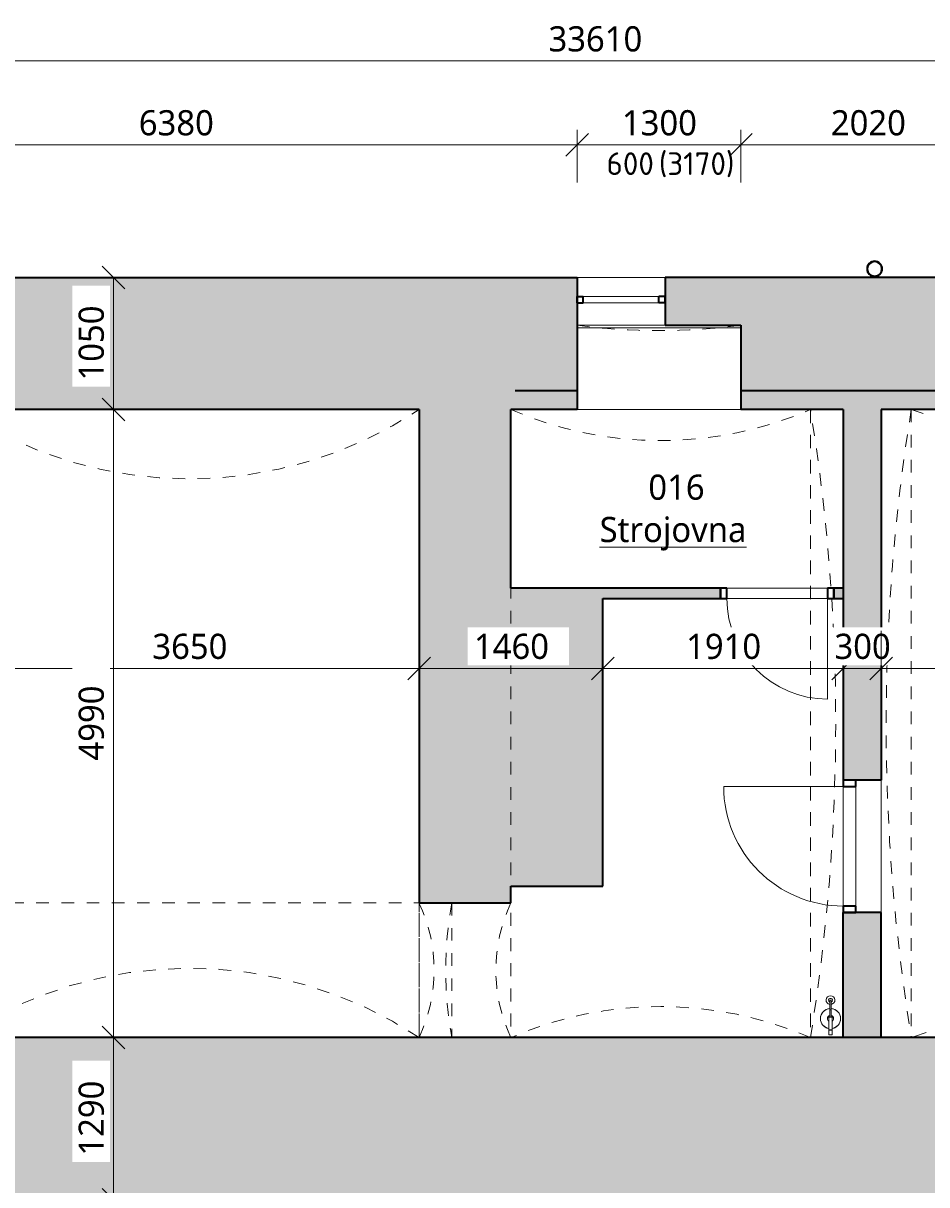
# Model space of a CAD drawing. Header units: metres. Extents: x -2.5 to 41.5, y -3.2 to 29.6.
# Tile 12 of 16: x 18.4 to 25.6, y 7.5 to 16.8. Entities that reach past the tile are written whole.
import ezdxf

# ---------------------------------------------------------------- set-up
doc = ezdxf.new("R2010")
doc.units = ezdxf.units.M
doc.linetypes.add('AV - Carkovana 2mm', pattern=[0.0027, 0.002, -0.0007])
doc.linetypes.add('AV - Cerch_ 1 tecka 2mm', pattern=[0.004, 0.002, -0.001, 0, -0.001])
doc.layers.add('AV-KOTY', color=5, linetype='Continuous', lineweight=13, true_color=0x0000ff)
doc.layers.add('AV-MISTNOSTI', color=5, linetype='Continuous', lineweight=5, true_color=0x0000ff)
for name, color, linetype, lineweight in [('AV-KOTY-100', 7, 'Continuous', 5), ('AV-SRAFY', 7, 'Continuous', 35), ('AV-STAVBA', 7, 'Continuous', 18)]:
    doc.layers.add(name, color=color, linetype=linetype, lineweight=lineweight)
doc.styles.add('ISOCPEUR', font='isocpeur.ttf', dxfattribs={"height": 0.18})
doc.styles.add('Trebuchet MS', font='trebuc.ttf', dxfattribs={"height": 0.2})
doc.styles.add('Trebuchet MS_B', font='trebuc.ttf', dxfattribs={"height": 0.2})
doc.dimstyles.new('2_mm_-_O_-_Blue_-_mm', dxfattribs={"dimscale": 0.3048, "dimtxt": 0.20619, "dimasz": 0.590551, "dimexe": 0.393701, "dimexo": 0.0625, "dimgap": 0.065617, "dimtad": 1, "dimdec": 0, "dimlfac": 1000, "dimzin": 0, "dimdsep": 46, "dimtxsty": 'Trebuchet MS', "dimblk1": 'OBLIQUE', "dimblk2": 'OBLIQUE', "dimsah": 1, "dimcen": 0.09, "dimazin": 0, "dimtfac": 1, "dimtdec": 4, "dimtix": 1, "dimtmove": 0, "dimatfit": 3, "dimfxl": 0.984252, "dimfxlon": 1, "dimtvp": 1, "dimtfill": 1, "dimtolj": 1, "dimtzin": 0, "dimarcsym": 2})
doc.dimstyles.new('2_mm_-_O_-_Blue_-_mm_-_zaokrouhlena_1', dxfattribs={"dimscale": 0.3048, "dimtxt": 0.20619, "dimasz": 0.590551, "dimexe": 0.393701, "dimexo": 0.0625, "dimgap": 0.065617, "dimtad": 1, "dimdec": 0, "dimlfac": 1000, "dimrnd": 10, "dimzin": 0, "dimdsep": 46, "dimtxsty": 'Trebuchet MS', "dimblk1": 'OBLIQUE', "dimblk2": 'OBLIQUE', "dimsah": 1, "dimcen": 0.09, "dimazin": 0, "dimtfac": 1, "dimtdec": 4, "dimtix": 1, "dimtmove": 0, "dimatfit": 3, "dimfxl": 0.984252, "dimfxlon": 1, "dimtvp": 1, "dimtfill": 1, "dimtolj": 1, "dimtzin": 0, "dimarcsym": 2})

# ---------------------------------------------------------------- blocks, each defined once
blk = doc.blocks.new('GM_Otvor s klenutým nadpražím - 4990x2000_3900-882755-1PP')
at = {"layer": 'AV-STAVBA', "linetype": 'AV - Cerch_ 1 tecka 2mm', "lineweight": 13}
for p, q in [((-2.495, 0.4), (2.495, 0.4)), ((2.4115, -0.4), (-2.4115, -0.4))]:
    blk.add_line(p, q, dxfattribs=at)
for centre, start, end in [((0, 15.8626), 260.8339, 279.1661), ((0, -15.8626), 80.8339, 99.1661)]:
    blk.add_arc(centre, 15.6626, start, end, dxfattribs=at)
blk = doc.blocks.new('DO_1-L_Ocel_ - 950x1970_100-924910-1PP')
at = {"layer": 'AV-STAVBA'}
for p, q in [((0.475, 1.1), (0.475, 0.15)), ((-0.475, 0.15), (0.475, 0.15)), ((-0.475, 0.05), (0.475, 0.05))]:
    blk.add_line(p, q, dxfattribs=at)
at = {"layer": 'AV-STAVBA', "linetype": 'AV - Cerch_ 1 tecka 2mm'}
for p, q in [((-0.525, 0.15), (0.525, 0.15)), ((-0.475, 0.15), (0.475, 0.15)), ((-0.475, 0.05), (0.475, 0.05)), ((-0.525, -0.15), (0.525, -0.15))]:
    blk.add_line(p, q, dxfattribs=at)
at = {"layer": 'AV-STAVBA', "lineweight": 35}
for p, q in [((-0.475, 0.15), (-0.525, 0.15)), ((-0.525, 0.15), (-0.525, 0.05)), ((-0.475, 0.05), (-0.475, 0.15)), ((0.525, 0.15), (0.475, 0.15)), ((0.475, 0.15), (0.475, 0.05)), ((0.525, 0.05), (0.525, 0.15)), ((-0.525, 0.05), (-0.475, 0.05)), ((0.475, 0.05), (0.525, 0.05))]:
    blk.add_line(p, q, dxfattribs=at)
at = {"layer": 'AV-STAVBA'}
blk.add_arc((0.475, 0.15), 0.95, 90, 180, dxfattribs=at)
blk = doc.blocks.new('DO_1-P_Ocel_ - 800x1970_80-925265-1PP')
at = {"layer": 'AV-STAVBA'}
for p, q in [((-0.4, 0.84), (-0.4, 0.04)), ((-0.4, 0.04), (0.4, 0.04)), ((-0.4, -0.04), (0.4, -0.04))]:
    blk.add_line(p, q, dxfattribs=at)
at = {"layer": 'AV-STAVBA', "linetype": 'AV - Cerch_ 1 tecka 2mm'}
for p, q in [((-0.45, 0.04), (0.45, 0.04)), ((-0.4, 0.04), (0.4, 0.04)), ((-0.45, -0.04), (0.45, -0.04)), ((-0.4, -0.04), (0.4, -0.04))]:
    blk.add_line(p, q, dxfattribs=at)
at = {"layer": 'AV-STAVBA', "lineweight": 35}
for p, q in [((-0.4, 0.04), (-0.45, 0.04)), ((-0.45, 0.04), (-0.45, -0.04)), ((-0.4, -0.04), (-0.4, 0.04)), ((0.45, 0.04), (0.4, 0.04)), ((0.4, 0.04), (0.4, -0.04)), ((0.45, -0.04), (0.45, 0.04)), ((-0.45, -0.04), (-0.4, -0.04)), ((0.4, -0.04), (0.45, -0.04))]:
    blk.add_line(p, q, dxfattribs=at)
at = {"layer": 'AV-STAVBA'}
blk.add_arc((-0.4, 0.04), 0.8, 0, 90, dxfattribs=at)
blk = doc.blocks.new('GM_Otvor s klenutým nadpražím - 1070x2100_1200-1020406-1PP')
at = {"layer": 'AV-STAVBA', "linetype": 'AV - Cerch_ 1 tecka 2mm', "lineweight": 13}
for p, q in [((-0.535, 0.365), (0.535, 0.365)), ((0.4515, -0.365), (-0.4515, -0.365))]:
    blk.add_line(p, q, dxfattribs=at)
for centre, start, end in [((0, 1.4976), 244.7157, 295.2843), ((0, -1.4976), 64.7157, 115.2843)]:
    blk.add_arc(centre, 1.2526, start, end, dxfattribs=at)
blk = doc.blocks.new('WI_1-1_sklepní_s příčlemi_s klenutým nadpražím_2x šikmý parapet_ nadpraží_půlené - 1300x600-1694637-1PP')
at = {"layer": 'AV-STAVBA', "linetype": 'AV - Carkovana 2mm'}
blk.add_arc((0, 5.1026), 5, 262.53041, 277.46959, dxfattribs=at)
blk = doc.blocks.new('GM_Void_valená klenba - GM_Void_valená klenba-1524399-1PP')
at = {"layer": 'AV-STAVBA', "linetype": 'AV - Cerch_ 1 tecka 2mm', "lineweight": 13}
for p, q in [((-1.14, 2.495), (-1.14, -2.495)), ((-1.14, 2.495), (1.14, 2.495)), ((1.14, 2.495), (1.14, -2.495)), ((-1.14, -2.495), (1.14, -2.495))]:
    blk.add_line(p, q, dxfattribs=at)
for centre, start, end in [((0, 5.6451), 250.10494, 289.89506), ((0, -5.6451), 70.10494, 109.89506)]:
    blk.add_arc(centre, 3.35, start, end, dxfattribs=at)
blk = doc.blocks.new('GM_Void_valená klenba - GM_Void_valená klenba-1524400-1PP')
at = {"layer": 'AV-STAVBA', "linetype": 'AV - Cerch_ 1 tecka 2mm', "lineweight": 13}
for p, q in [((-1.19, 2.495), (-1.19, -2.495)), ((-1.19, 2.495), (1.19, 2.495)), ((1.19, 2.495), (1.19, -2.495)), ((-1.19, -2.495), (1.19, -2.495))]:
    blk.add_line(p, q, dxfattribs=at)
for centre, start, end in [((0, 5.2489), 246.63004, 293.36996), ((0, -5.2489), 66.63004, 113.36996)]:
    blk.add_arc(centre, 3, start, end, dxfattribs=at)
blk = doc.blocks.new('GM_Void_valená klenba - GM_Void_valená klenba-1524405-1PP')
at = {"layer": 'AV-STAVBA', "linetype": 'AV - Cerch_ 1 tecka 2mm', "lineweight": 13}
for p, q in [((-1.825, 2.495), (-1.825, -2.495)), ((-1.825, 2.495), (1.825, 2.495)), ((1.825, 2.495), (1.825, -2.495)), ((-1.825, -2.495), (1.825, -2.495))]:
    blk.add_line(p, q, dxfattribs=at)
for centre, start, end in [((0, 5.2444), 236.42485, 303.57515), ((0, -5.2444), 56.42485, 123.57515)]:
    blk.add_arc(centre, 3.3, start, end, dxfattribs=at)
blk = doc.blocks.new('GM_Void_valená klenba - GM_Void_valená klenba-1524406-1PP')
at = {"layer": 'AV-STAVBA', "linetype": 'AV - Cerch_ 1 tecka 2mm', "lineweight": 13}
for p, q in [((-0.535, 2.08), (-0.535, -2.08)), ((-0.535, 2.08), (0.535, 2.08)), ((0.535, 2.08), (0.535, -2.08)), ((-0.535, -2.08), (0.535, -2.08))]:
    blk.add_line(p, q, dxfattribs=at)
for centre, start, end in [((0, 5.0319), 259.7273, 280.2727), ((0, -5.0319), 79.7273, 100.2727)]:
    blk.add_arc(centre, 3, start, end, dxfattribs=at)
blk = doc.blocks.new('GM_Dešťový svod_03 - GM_Dešťový svod_03-1503405-1PP')
at = {"layer": 'AV-STAVBA', "lineweight": 35}
for radius, start, end in [(0.06, 90, 270), (0.058, 90, 270), (0.06, 270, 90), (0.058, 270, 90)]:
    blk.add_arc((25.1837, 14.8171), radius, start, end, dxfattribs=at)
blk = doc.blocks.new('GM_Hasicí přístroj - Hasici pristroj-V2-1PP')
at = {"layer": 'AV-STAVBA', "lineweight": 13}
for p, q in [((-0.0421, 0.0036), (-0.1007, 0.0036)), ((-0.0421, 0.0111), (0.0579, 0.0111)), ((-0.0421, 0.0111), (-0.0421, -0.0139)), ((0.0579, 0.0111), (0.0605, 0.0111)), ((0.0579, 0.0111), (0.0579, -0.0139)), ((0.0605, 0.0111), (0.0979, 0.0111)), ((0.0605, 0.0111), (0.0605, -0.0139)), ((0.0979, 0.0111), (0.0979, -0.0139)), ((-0.1007, -0.0064), (-0.0421, -0.0064)), ((0.0579, -0.0139), (-0.0421, -0.0139)), ((0.0605, -0.0139), (0.0579, -0.0139)), ((0.0979, -0.0139), (0.0605, -0.0139))]:
    blk.add_line(p, q, dxfattribs=at)
at = {"layer": 'AV-STAVBA', "lineweight": 13, "flags": 128}
for points in [[(-0.1007, 0.0036), (-0.1035, 0.0036), (-0.1063, 0.0036), (-0.1092, 0.0036), (-0.112, 0.0036), (-0.1149, 0.0036), (-0.1177, 0.0036), (-0.1205, 0.0036), (-0.1233, 0.0036), (-0.126, 0.0036), (-0.1288, 0.0036), (-0.1315, 0.0036), (-0.1341, 0.0036), (-0.1367, 0.0036), (-0.1393, 0.0036), (-0.1418, 0.0036), (-0.1443, 0.0036), (-0.1467, 0.0036), (-0.149, 0.0036), (-0.1513, 0.0036), (-0.1535, 0.0036), (-0.1556, 0.0036), (-0.1577, 0.0036), (-0.1596, 0.0036), (-0.1615, 0.0036), (-0.1633, 0.0036), (-0.165, 0.0036), (-0.1667, 0.0036), (-0.1682, 0.0036), (-0.1696, 0.0036), (-0.1709, 0.0036), (-0.1714, 0.0036)], [(-0.1714, -0.0064), (-0.1701, -0.0064), (-0.1687, -0.0064), (-0.1673, -0.0064), (-0.1657, -0.0064), (-0.164, -0.0064), (-0.1622, -0.0064), (-0.1604, -0.0064), (-0.1584, -0.0064), (-0.1564, -0.0064), (-0.1543, -0.0064), (-0.1522, -0.0064), (-0.1499, -0.0064), (-0.1476, -0.0064), (-0.1452, -0.0064), (-0.1428, -0.0064), (-0.1403, -0.0064), (-0.1377, -0.0064), (-0.1351, -0.0064), (-0.1325, -0.0064), (-0.1298, -0.0064), (-0.1271, -0.0064), (-0.1244, -0.0064), (-0.1216, -0.0064), (-0.1188, -0.0064), (-0.116, -0.0064), (-0.1131, -0.0064), (-0.1103, -0.0064), (-0.1074, -0.0064), (-0.1046, -0.0064), (-0.1018, -0.0064), (-0.1007, -0.0064)]]:
    blk.add_lwpolyline(points, dxfattribs=at)
at = {"layer": 'AV-STAVBA', "lineweight": 13}
for centre, radius, start, end in [((-0.1772, -0.0014), 0.035, 7.23753, 180), ((-0.1764, -0.0014), 0.015, 18.64917, 180), ((-0.1764, -0.0014), 0.015, 165, 180), ((-0.1764, -0.0014), 0.015, 105, 134.93615), ((-0.1714, -0.0014), 0.005, 150, 180), ((-0.1714, -0.0014), 0.005, 90, 120), ((-0.1764, -0.0014), 0.015, 45.06385, 75), ((-0.1764, -0.0014), 0.015, 18.64917, 44.93615), ((-0.0307, -0.0014), 0.08, 90, 176.37662), ((-0.0307, -0.0014), 0.08, 159.95093, 176.42822), ((-0.0307, -0.0014), 0.08, 114.97132, 155.02868), ((-0.0307, -0.0014), 0.08, 90, 110.02868), ((-0.0307, -0.0014), 0.025, 90, 169.20034), ((-0.0307, -0.0014), 0.08, 69.97132, 90), ((-0.0307, -0.0014), 0.08, 9.18677, 90), ((-0.0307, -0.0014), 0.025, 30, 90), ((-0.0307, -0.0014), 0.08, 24.97132, 65.02868), ((-0.0307, -0.0014), 0.08, 9.05555, 20.04907), ((-0.1772, -0.0014), 0.035, 180, 351.96894), ((-0.1764, -0.0014), 0.015, 174.95011, 180), ((-0.1764, -0.0014), 0.015, 180, 185.04989), ((-0.1764, -0.0014), 0.015, 180, 224.93615), ((-0.1764, -0.0014), 0.015, 180, 341.97651), ((-0.1764, -0.0014), 0.015, 240, 270), ((-0.1714, -0.0014), 0.005, 180, 210), ((-0.1714, -0.0014), 0.005, 240, 285), ((-0.1764, -0.0014), 0.015, 330, 341.97651), ((-0.0307, -0.0014), 0.08, 183.5619, 200.02868), ((-0.0307, -0.0014), 0.08, 183.6137, 270), ((-0.0307, -0.0014), 0.08, 204.97132, 245.02868), ((-0.0307, -0.0014), 0.08, 249.97132, 270), ((-0.0307, -0.0014), 0.025, 190.79953, 270), ((-0.0307, -0.0014), 0.025, 270, 330), ((-0.0307, -0.0014), 0.08, 270, 350.81323), ((-0.0307, -0.0014), 0.08, 270, 290.51447), ((-0.0307, -0.0014), 0.08, 294.97132, 335.02868), ((-0.0307, -0.0014), 0.08, 339.97132, 350.94445)]:
    blk.add_arc(centre, radius, start, end, dxfattribs=at)
for points, knots in [([(-0.1764, -0.0014), (-0.1764, -0.0009), (-0.1762, 0.0003), (-0.1753, 0.0019), (-0.1742, 0.0028), (-0.1731, 0.0033), (-0.1725, 0.0034), (-0.1723, 0.0035)], [0, 0, 0, 0, 0.1111111, 0.2222222, 0.3333333, 0.3888889, 0.4444444, 0.4444444, 0.4444444, 0.4444444]), ([(-0.1689, -0.0058), (-0.1692, -0.0059), (-0.1697, -0.0062), (-0.1705, -0.0064), (-0.1714, -0.0065), (-0.1723, -0.0064), (-0.1731, -0.0062), (-0.1742, -0.0057), (-0.1753, -0.0047), (-0.1762, -0.0032), (-0.1764, -0.002), (-0.1764, -0.0014)], [0.3333333, 0.3333333, 0.3333333, 0.3333333, 0.3888889, 0.4444444, 0.5, 0.5555556, 0.6111111, 0.6666667, 0.7777778, 0.8888889, 1, 1, 1, 1])]:
    blk.add_open_spline(points, degree=3, knots=knots, dxfattribs=at)
for points in [[(-0.1004, -0.0014), (-0.1004, -0.0009), (-0.1004, 0.0003), (-0.1005, 0.0018), (-0.1005, 0.003), (-0.1006, 0.0034), (-0.1006, 0.0035)], [(-0.1006, -0.0064), (-0.1006, -0.0063), (-0.1005, -0.0059), (-0.1005, -0.0047), (-0.1004, -0.0032), (-0.1004, -0.002), (-0.1004, -0.0014)]]:
    blk.add_open_spline(points, degree=3, dxfattribs=at)
blk = doc.blocks.new('DIMBLOCK27-1PP')
at = {"layer": 'AV-KOTY-100', "color": 5, "true_color": 0x0000ff}
for p, q in [((17.9148, 11.6412), (17.9148, 11.9412)), ((21.5648, 11.6412), (21.5648, 11.9412)), ((17.9148, 11.6412), (18.0048, 11.7312)), ((21.5648, 11.6412), (21.6548, 11.7312)), ((17.9148, 11.6412), (17.8248, 11.5512)), ((17.9148, 11.6412), (21.5648, 11.6412)), ((17.9148, 11.6412), (17.9148, 11.5212)), ((21.5648, 11.6412), (21.4748, 11.5512)), ((21.5648, 11.6412), (21.5648, 11.5212))]:
    blk.add_line(p, q, dxfattribs=at)
at = {"layer": 'AV-KOTY-100', "color": 0, "insert": (19.4463, 11.9171), "char_height": 0.2, "width": 0.704541, "attachment_point": 1, "line_spacing_factor": 1.048425, "style": 'Trebuchet MS', "bg_fill": 3, "box_fill_scale": 1.25, "bg_fill_color": 256, "bg_fill_true_color": 13158600, "bg_fill_transparency": 0}
blk.add_mtext('3650', dxfattribs=at)
blk = doc.blocks.new('_Oblique')
at = {"color": 0, "linetype": 'ByBlock', "lineweight": -2}
blk.add_line((-0.5, -0.5), (0.5, 0.5), dxfattribs=at)
blk = doc.blocks.new('DIMBLOCK28-1PP')
at = {"layer": 'AV-KOTY-100', "color": 5, "true_color": 0x0000ff}
for p, q in [((21.5648, 11.6412), (21.5648, 11.9412)), ((23.0248, 11.6412), (23.0248, 11.9412)), ((21.5648, 11.6412), (21.6548, 11.7312)), ((23.0248, 11.6412), (23.1148, 11.7312)), ((21.5648, 11.6412), (21.4748, 11.5512)), ((21.5648, 11.6412), (23.0248, 11.6412)), ((21.5648, 11.6412), (21.5648, 11.5212)), ((23.0248, 11.6412), (22.9348, 11.5512)), ((23.0248, 11.6412), (23.0248, 11.5212))]:
    blk.add_line(p, q, dxfattribs=at)
at = {"layer": 'AV-KOTY-100', "color": 0, "insert": (22.0013, 11.9171), "char_height": 0.2, "width": 0.704541, "attachment_point": 1, "line_spacing_factor": 1.048425, "style": 'Trebuchet MS', "bg_fill": 3, "box_fill_scale": 1.25, "bg_fill_color": 256, "bg_fill_true_color": 13158600, "bg_fill_transparency": 0}
blk.add_mtext('1460', dxfattribs=at)
blk = doc.blocks.new('DIMBLOCK29-1PP')
at = {"layer": 'AV-KOTY-100', "color": 5, "true_color": 0x0000ff}
for p, q in [((23.0248, 11.6412), (23.0248, 11.9412)), ((24.9348, 11.6412), (24.9348, 11.9412)), ((23.0248, 11.6412), (23.1148, 11.7312)), ((24.9348, 11.6412), (25.0248, 11.7312)), ((23.0248, 11.6412), (22.9348, 11.5512)), ((23.0248, 11.6412), (24.9348, 11.6412)), ((23.0248, 11.6412), (23.0248, 11.5212)), ((24.9348, 11.6412), (24.8448, 11.5512)), ((24.9348, 11.6412), (24.9348, 11.5212))]:
    blk.add_line(p, q, dxfattribs=at)
at = {"layer": 'AV-KOTY-100', "color": 0, "insert": (23.6863, 11.9171), "char_height": 0.2, "width": 0.704541, "attachment_point": 1, "line_spacing_factor": 1.048425, "style": 'Trebuchet MS', "bg_fill": 3, "box_fill_scale": 1.25, "bg_fill_color": 256, "bg_fill_true_color": 13158600, "bg_fill_transparency": 0}
blk.add_mtext('1910', dxfattribs=at)
blk = doc.blocks.new('DIMBLOCK30-1PP')
at = {"layer": 'AV-KOTY-100', "color": 5, "true_color": 0x0000ff}
for p, q in [((24.9348, 11.6412), (24.9348, 11.9412)), ((25.2348, 11.6412), (25.2348, 11.9412)), ((24.9348, 11.6412), (25.0248, 11.7312)), ((25.2348, 11.6412), (25.3248, 11.7312)), ((24.9348, 11.6412), (24.8448, 11.5512)), ((24.9348, 11.6412), (25.2348, 11.6412)), ((24.9348, 11.6412), (24.9348, 11.5212)), ((25.2348, 11.6412), (25.1448, 11.5512)), ((25.2348, 11.6412), (25.2348, 11.5212))]:
    blk.add_line(p, q, dxfattribs=at)
at = {"layer": 'AV-KOTY-100', "color": 0, "insert": (24.8646, 11.9171), "char_height": 0.2, "width": 0.528406, "attachment_point": 1, "line_spacing_factor": 1.048425, "style": 'Trebuchet MS', "bg_fill": 3, "box_fill_scale": 1.25, "bg_fill_color": 256, "bg_fill_true_color": 13158600, "bg_fill_transparency": 0}
blk.add_mtext('300', dxfattribs=at)
blk = doc.blocks.new('DIMBLOCK31-1PP')
at = {"layer": 'AV-KOTY-100', "color": 5, "true_color": 0x0000ff}
for p, q in [((25.2348, 11.6412), (25.2348, 11.9412)), ((36.3648, 11.6412), (36.3648, 11.9412)), ((25.2348, 11.6412), (25.3248, 11.7312)), ((36.3648, 11.6412), (36.4548, 11.7312)), ((25.2348, 11.6412), (25.1448, 11.5512)), ((25.2348, 11.6412), (36.3648, 11.6412)), ((25.2348, 11.6412), (25.2348, 11.5212)), ((36.3648, 11.6412), (36.2748, 11.5512)), ((36.3648, 11.6412), (36.3648, 11.5212))]:
    blk.add_line(p, q, dxfattribs=at)
at = {"layer": 'AV-KOTY-100', "color": 0, "insert": (30.4329, 11.9171), "char_height": 0.2, "width": 0.880677, "attachment_point": 1, "line_spacing_factor": 1.048425, "style": 'Trebuchet MS', "bg_fill": 3, "box_fill_scale": 1.25, "bg_fill_color": 256, "bg_fill_true_color": 13158600, "bg_fill_transparency": 0}
blk.add_mtext('11130', dxfattribs=at)
blk = doc.blocks.new('DIMBLOCK59-1PP')
at = {"layer": 'AV-KOTY-100', "color": 5, "true_color": 0x0000ff}
for p, q in [((16.4448, 15.8021), (16.4448, 15.9221)), ((16.4448, 15.8021), (16.5348, 15.8921)), ((22.8198, 15.8021), (22.8198, 15.9221)), ((22.8198, 15.8021), (22.9098, 15.8921)), ((16.4448, 15.8021), (16.3548, 15.7121)), ((16.4448, 15.8021), (22.8198, 15.8021)), ((16.4448, 15.8021), (16.4448, 15.5021)), ((22.8198, 15.8021), (22.7298, 15.7121)), ((22.8198, 15.8021), (22.8198, 15.5021))]:
    blk.add_line(p, q, dxfattribs=at)
at = {"layer": 'AV-KOTY-100', "color": 0, "insert": (19.3388, 16.078), "char_height": 0.2, "width": 0.704541, "attachment_point": 1, "line_spacing_factor": 1.048425, "style": 'Trebuchet MS', "bg_fill": 3, "box_fill_scale": 1.25, "bg_fill_color": 256, "bg_fill_true_color": 13158600, "bg_fill_transparency": 0}
blk.add_mtext('6380', dxfattribs=at)
blk = doc.blocks.new('DIMBLOCK60-1PP')
at = {"layer": 'AV-KOTY-100', "color": 5, "true_color": 0x0000ff}
for p, q in [((22.8198, 15.8021), (22.8198, 15.9221)), ((22.8198, 15.8021), (22.9098, 15.8921)), ((24.1198, 15.8021), (24.1198, 15.9221)), ((24.1198, 15.8021), (24.2098, 15.8921)), ((22.8198, 15.8021), (22.7298, 15.7121)), ((22.8198, 15.8021), (24.1198, 15.8021)), ((22.8198, 15.8021), (22.8198, 15.5021)), ((24.1198, 15.8021), (24.0298, 15.7121)), ((24.1198, 15.8021), (24.1198, 15.5021))]:
    blk.add_line(p, q, dxfattribs=at)
at = {"layer": 'AV-KOTY-100', "color": 0, "insert": (23.1763, 16.078), "char_height": 0.2, "width": 0.704541, "attachment_point": 1, "line_spacing_factor": 1.048425, "style": 'Trebuchet MS', "bg_fill": 3, "box_fill_scale": 1.25, "bg_fill_color": 256, "bg_fill_true_color": 13158600, "bg_fill_transparency": 0}
blk.add_mtext('1300', dxfattribs=at)
blk = doc.blocks.new('DIMBLOCK61-1PP')
at = {"layer": 'AV-KOTY-100', "color": 5, "true_color": 0x0000ff}
for p, q in [((24.1198, 15.8021), (24.1198, 15.9221)), ((24.1198, 15.8021), (24.2098, 15.8921)), ((26.1398, 15.8021), (26.1398, 15.9221)), ((26.1398, 15.8021), (26.2298, 15.8921)), ((24.1198, 15.8021), (24.0298, 15.7121)), ((24.1198, 15.8021), (26.1398, 15.8021)), ((24.1198, 15.8021), (24.1198, 15.5021)), ((26.1398, 15.8021), (26.0498, 15.7121)), ((26.1398, 15.8021), (26.1398, 15.5021))]:
    blk.add_line(p, q, dxfattribs=at)
at = {"layer": 'AV-KOTY-100', "color": 0, "insert": (24.8363, 16.078), "char_height": 0.2, "width": 0.704541, "attachment_point": 1, "line_spacing_factor": 1.048425, "style": 'Trebuchet MS', "bg_fill": 3, "box_fill_scale": 1.25, "bg_fill_color": 256, "bg_fill_true_color": 13158600, "bg_fill_transparency": 0}
blk.add_mtext('2020', dxfattribs=at)
blk = doc.blocks.new('DIMBLOCK70-1PP')
at = {"layer": 'AV-KOTY-100', "color": 5, "true_color": 0x0000ff}
for p, q in [((6.1548, 16.469), (6.1548, 16.769)), ((6.1548, 16.469), (6.2448, 16.559)), ((39.7648, 16.469), (39.7648, 16.589)), ((39.7648, 16.469), (39.8548, 16.559)), ((6.1548, 16.469), (6.0648, 16.379)), ((6.1548, 16.469), (39.7648, 16.469)), ((6.1548, 16.469), (6.1548, 16.349)), ((39.7648, 16.469), (39.6748, 16.379)), ((39.7648, 16.469), (39.7648, 16.169))]:
    blk.add_line(p, q, dxfattribs=at)
at = {"layer": 'AV-KOTY-100', "color": 0, "insert": (22.5929, 16.7449), "char_height": 0.2, "width": 0.880677, "attachment_point": 1, "line_spacing_factor": 1.048425, "style": 'Trebuchet MS', "bg_fill": 3, "box_fill_scale": 1.25, "bg_fill_color": 256, "bg_fill_true_color": 13158600, "bg_fill_transparency": 0}
blk.add_mtext('33610', dxfattribs=at)
blk = doc.blocks.new('DIMBLOCK96-1PP')
at = {"layer": 'AV-KOTY-100', "color": 5, "true_color": 0x0000ff}
for p, q in [((19.1368, 8.7082), (19.0468, 8.7982)), ((19.1368, 8.7082), (18.8368, 8.7082)), ((19.1368, 7.4182), (19.1368, 8.7082)), ((19.1368, 8.7082), (19.2268, 8.6182)), ((19.1368, 8.7082), (19.2568, 8.7082)), ((19.1368, 7.4182), (19.0468, 7.5082)), ((19.1368, 7.4182), (18.8368, 7.4182)), ((19.1368, 7.4182), (19.2268, 7.3282)), ((19.1368, 7.4182), (19.2568, 7.4182))]:
    blk.add_line(p, q, dxfattribs=at)
at = {"layer": 'AV-KOTY-100', "color": 0, "insert": (18.8609, 7.7696), "char_height": 0.2, "width": 0.704541, "attachment_point": 1, "rotation": 90, "line_spacing_factor": 1.048425, "style": 'Trebuchet MS', "bg_fill": 3, "box_fill_scale": 1.25, "bg_fill_color": 256, "bg_fill_true_color": 13158600, "bg_fill_transparency": 0}
blk.add_mtext('1290', dxfattribs=at)
blk = doc.blocks.new('DIMBLOCK97-1PP')
at = {"layer": 'AV-KOTY-100', "color": 5, "true_color": 0x0000ff}
for p, q in [((19.1368, 13.6982), (19.0468, 13.7882)), ((19.1368, 13.6982), (18.8368, 13.6982)), ((19.1368, 8.7082), (19.1368, 13.6982)), ((19.1368, 13.6982), (19.2268, 13.6082)), ((19.1368, 13.6982), (19.2568, 13.6982)), ((19.1368, 8.7082), (19.0468, 8.7982)), ((19.1368, 8.7082), (18.8368, 8.7082)), ((19.1368, 8.7082), (19.2268, 8.6182)), ((19.1368, 8.7082), (19.2568, 8.7082))]:
    blk.add_line(p, q, dxfattribs=at)
at = {"layer": 'AV-KOTY-100', "color": 0, "insert": (18.8609, 10.9096), "char_height": 0.2, "width": 0.704541, "attachment_point": 1, "rotation": 90, "line_spacing_factor": 1.048425, "style": 'Trebuchet MS', "bg_fill": 3, "box_fill_scale": 1.25, "bg_fill_color": 256, "bg_fill_true_color": 13158600, "bg_fill_transparency": 0}
blk.add_mtext('4990', dxfattribs=at)
blk = doc.blocks.new('DIMBLOCK98-1PP')
at = {"layer": 'AV-KOTY-100', "color": 5, "true_color": 0x0000ff}
for p, q in [((19.1368, 14.7482), (19.0468, 14.8382)), ((19.1368, 14.7482), (18.8368, 14.7482)), ((19.1368, 13.6982), (19.1368, 14.7482)), ((19.1368, 14.7482), (19.2268, 14.6582)), ((19.1368, 14.7482), (19.2568, 14.7482)), ((19.1368, 13.6982), (19.0468, 13.7882)), ((19.1368, 13.6982), (18.8368, 13.6982)), ((19.1368, 13.6982), (19.2268, 13.6082)), ((19.1368, 13.6982), (19.2568, 13.6982))]:
    blk.add_line(p, q, dxfattribs=at)
at = {"layer": 'AV-KOTY-100', "color": 0, "insert": (18.8609, 13.9296), "char_height": 0.2, "width": 0.704541, "attachment_point": 1, "rotation": 90, "line_spacing_factor": 1.048425, "style": 'Trebuchet MS', "bg_fill": 3, "box_fill_scale": 1.25, "bg_fill_color": 256, "bg_fill_true_color": 13158600, "bg_fill_transparency": 0}
blk.add_mtext('1050', dxfattribs=at)

msp = doc.modelspace()

# ---------------------------------------------------------------- hatches: boundary and pattern name
at = {"layer": 'AV-SRAFY', "lineweight": 5}
h = msp.add_hatch(color=256, dxfattribs=at)
h.paths.add_polyline_path([(22.2948, 13.6982), (22.8198, 13.6982), (22.8198, 13.8482), (22.3279, 13.8482), (22.3279, 14.7482), (17.1148, 14.7482), (17.1148, 13.6982), (22.186, 13.6982)])
h.paths.add_polyline_path([(33.5098, 13.6982), (34.3848, 13.6982), (34.3848, 13.8482), (33.5098, 13.8482)])
h.paths.add_polyline_path([(36.8448, 13.6982), (36.8448, 13.8482), (35.7848, 13.8482), (35.7848, 13.6982), (36.6248, 13.6982)])
h.paths.add_polyline_path([(32.1098, 13.6982), (32.1098, 13.8482), (30.4848, 13.8482), (30.4848, 13.6982), (31.2427, 13.6982)])
h.paths.add_polyline_path([(27.4398, 13.6982), (29.0848, 13.6982), (29.0848, 13.8482), (27.4398, 13.8482)])
h.paths.add_polyline_path([(24.1198, 13.6982), (26.1398, 13.6982), (26.1398, 13.8482), (24.1198, 13.8482)])
h = msp.add_hatch(color=256, dxfattribs=at)
h.paths.add_polyline_path([(38.9148, 13.8482), (38.9148, 14.7482), (35.7348, 14.7482), (35.7348, 14.3682), (35.7848, 14.3682), (35.7848, 13.8482), (37.6249, 13.8482)])
h.paths.add_polyline_path([(34.3848, 13.8482), (34.3848, 14.3682), (34.4348, 14.3682), (34.4338, 14.7482), (33.4598, 14.7482), (33.4598, 14.3682), (33.5098, 14.3682), (33.5098, 13.8482)])
h.paths.add_polyline_path([(32.1098, 13.8482), (32.1098, 14.3682), (32.1598, 14.3682), (32.1598, 14.7482), (30.4348, 14.7482), (30.4348, 14.3682), (30.4848, 14.3682), (30.4848, 13.8482), (31.2427, 13.8482)])
h.paths.add_polyline_path([(29.0848, 13.8482), (29.0848, 14.3682), (29.1348, 14.3682), (29.1348, 14.7482), (27.4398, 14.7482), (27.4398, 13.8482), (28.0516, 13.8482)])
h.paths.add_polyline_path([(26.1398, 13.8482), (26.1398, 14.7482), (23.5198, 14.7482), (23.5198, 14.3682), (24.1198, 14.3682), (24.1198, 13.8482), (24.8606, 13.8482)])
h.paths.add_polyline_path([(22.8198, 13.8482), (22.8198, 14.7482), (22.3279, 14.7482), (22.3279, 13.8482)])
at = {"layer": 'AV-SRAFY', "lineweight": 18}
for points in [[(21.6695, 9.7782), (22.2948, 9.7782), (22.2948, 13.6982), (21.5648, 13.6982), (21.5648, 9.7782)], [(22.2948, 9.9112), (23.0248, 9.9112), (23.0248, 12.2782), (22.2948, 12.2782), (22.2948, 10.4742)]]:
    msp.add_hatch(color=256, dxfattribs=at).paths.add_polyline_path(points)
at = {"layer": 'AV-SRAFY', "lineweight": 5}
h = msp.add_hatch(color=256, dxfattribs=at)
h.paths.add_polyline_path([(25.2348, 8.7082), (25.2348, 9.7032), (24.9348, 9.7032), (24.9348, 8.7082)])
h.paths.add_polyline_path([(25.2348, 10.7532), (25.2348, 13.6982), (24.9348, 13.6982), (24.9348, 10.7532)])
at = {"layer": 'AV-SRAFY', "lineweight": 18}
h = msp.add_hatch(color=256, dxfattribs=at)
h.paths.add_polyline_path([(24.8606, 12.1982), (24.9348, 12.1982), (24.9348, 12.2782), (24.8598, 12.2782), (24.8598, 12.1982)])
h.paths.add_polyline_path([(23.9598, 12.1982), (23.9598, 12.2782), (23.0248, 12.2782), (23.0248, 12.1982)])
h = msp.add_hatch(color=256, dxfattribs=at)
h.paths.add_polyline_path([(36.8448, 7.4182), (36.8448, 8.7082), (34.3848, 8.7082), (34.3848, 7.4182), (34.4338, 7.4182)])
h.paths.add_polyline_path([(25.4748, 7.4182), (27.7548, 7.4182), (27.7548, 8.7082), (25.4748, 8.7082), (25.4748, 8.0842)])
h.paths.add_polyline_path([(17.9148, 7.4182), (24.6748, 7.4182), (24.6748, 8.7082), (17.9148, 8.7082), (17.9148, 8.0842)])
h.paths.add_polyline_path([(28.5548, 7.4182), (28.9948, 7.4182), (28.9948, 8.7082), (28.5548, 8.7082)])
h.paths.add_polyline_path([(30.7848, 7.4182), (30.7848, 8.7082), (30.6748, 8.7082), (30.6748, 7.4182)])
h.paths.add_polyline_path([(31.5848, 7.4182), (31.9548, 7.4182), (31.9548, 8.7082), (31.5848, 8.7082), (31.5848, 8.0842)])
h.paths.add_polyline_path([(33.4148, 7.4182), (33.5848, 7.4182), (33.5848, 8.7082), (33.4148, 8.7082), (33.4148, 7.4867)])
at = {"layer": 'AV-SRAFY', "lineweight": 5}
msp.add_hatch(color=256, dxfattribs=at).paths.add_polyline_path([(24.8606, 7.4182), (25.4748, 7.4182), (25.4748, 8.7082), (24.6748, 8.7082), (24.6748, 7.4182)])

# ---------------------------------------------------------------- linework, layer by layer
at = {"layer": 'AV-STAVBA', "lineweight": 35}
for p, q in [((16.4448, 14.7482), (22.8198, 14.7482)), ((22.8198, 14.7482), (22.8198, 13.6982)), ((26.1398, 14.7482), (23.5198, 14.7482)), ((23.5198, 14.7482), (23.5198, 14.3682)), ((22.8198, 14.5982), (22.8698, 14.5982)), ((22.8198, 14.5482), (22.8198, 14.5982)), ((22.8698, 14.5482), (22.8698, 14.5982)), ((23.5198, 14.5982), (23.4698, 14.5982)), ((23.4698, 14.5482), (23.4698, 14.5982)), ((23.5198, 14.5482), (23.5198, 14.5982)), ((22.8198, 14.5482), (22.8698, 14.5482)), ((23.5198, 14.5482), (23.4698, 14.5482)), ((23.5198, 14.3682), (24.1198, 14.3682)), ((24.1198, 14.3682), (24.1198, 13.6982)), ((22.8198, 13.8482), (22.3279, 13.8482)), ((26.1398, 13.8482), (24.1198, 13.8482)), ((21.5648, 13.6982), (17.9148, 13.6982)), ((21.5648, 13.6982), (21.5648, 9.7782)), ((22.8198, 13.6982), (22.2948, 13.6982)), ((22.2948, 12.2782), (22.2948, 13.6982)), ((24.9348, 13.6982), (24.1198, 13.6982)), ((24.9348, 13.6982), (24.9348, 10.7532)), ((26.1398, 13.6982), (25.2348, 13.6982)), ((25.2348, 13.6982), (25.2348, 10.7532)), ((23.9598, 12.2782), (22.2948, 12.2782)), ((23.9598, 12.1982), (23.9598, 12.2782)), ((24.9348, 12.2782), (24.8598, 12.2782)), ((24.8598, 12.2782), (24.8598, 12.1982)), ((23.0248, 12.1982), (23.9598, 12.1982)), ((23.0248, 9.9112), (23.0248, 12.1982)), ((24.8598, 12.1982), (24.9348, 12.1982)), ((25.2348, 10.7532), (24.9348, 10.7532)), ((22.2948, 9.7782), (22.2948, 9.9112)), ((22.2948, 9.9112), (23.0248, 9.9112)), ((21.5648, 9.7782), (22.2948, 9.7782)), ((24.9348, 8.7082), (24.9348, 9.7032)), ((25.2348, 9.7032), (24.9348, 9.7032)), ((25.2348, 8.7082), (25.2348, 9.7032)), ((29.2598, 8.7082), (17.1148, 8.7082))]:
    msp.add_line(p, q, dxfattribs=at)
at = {"layer": 'AV-STAVBA'}
for p, q in [((22.8198, 14.7482), (23.5198, 14.7482)), ((22.8698, 14.5982), (23.4698, 14.5982)), ((23.4698, 14.5482), (22.8698, 14.5482)), ((22.8198, 14.3682), (23.5198, 14.3682)), ((22.8198, 14.3482), (24.1198, 14.3482)), ((24.1198, 13.6982), (22.8198, 13.6982)), ((24.0098, 12.2782), (24.8098, 12.2782)), ((24.8098, 12.1982), (24.0098, 12.1982)), ((25.2348, 10.7532), (25.2348, 9.7032)), ((24.9348, 9.7532), (24.9348, 10.7032))]:
    msp.add_line(p, q, dxfattribs=at)

# ---------------------------------------------------------------- block references
at = {"layer": 'AV-STAVBA', "lineweight": 35}
msp.add_blockref('GM_Dešťový svod_03 - GM_Dešťový svod_03-1503405-1PP', (0, 0), dxfattribs=at)
at = {"layer": 'AV-STAVBA'}
msp.add_blockref('WI_1-1_sklepní_s příčlemi_s klenutým nadpražím_2x šikmý parapet_ nadpraží_půlené - 1300x600-1694637-1PP', (23.4698, 14.2232), dxfattribs=at)
at = {"layer": 'AV-STAVBA', "linetype": 'AV - Cerch_ 1 tecka 2mm', "lineweight": 13}
for name, p in [('GM_Void_valená klenba - GM_Void_valená klenba-1524405-1PP', (19.7398, 11.2032)), ('GM_Void_valená klenba - GM_Void_valená klenba-1524400-1PP', (23.4848, 11.2032)), ('GM_Void_valená klenba - GM_Void_valená klenba-1524399-1PP', (26.6148, 11.2032))]:
    msp.add_blockref(name, p, dxfattribs=at)
for name, p, rotation in [('GM_Otvor s klenutým nadpražím - 4990x2000_3900-882755-1PP', (25.0748, 11.2032), 269.9999999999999), ('GM_Void_valená klenba - GM_Void_valená klenba-1524406-1PP', (19.7448, 9.2432), 269.9999999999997), ('GM_Otvor s klenutým nadpražím - 1070x2100_1200-1020406-1PP', (21.9298, 9.2432), 89.9999999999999)]:
    msp.add_blockref(name, p, dxfattribs=dict(at, rotation=rotation))
at = {"layer": 'AV-STAVBA'}
for name, p, rotation in [('DO_1-P_Ocel_ - 800x1970_80-925265-1PP', (24.4098, 12.2382), 180), ('DO_1-L_Ocel_ - 950x1970_100-924910-1PP', (25.0848, 10.2282), 89.9999999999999), ('GM_Hasicí přístroj - Hasici pristroj-V2-1PP', (24.8348, 8.8282), 269.9999999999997)]:
    msp.add_blockref(name, p, dxfattribs=dict(at, rotation=rotation))

# ---------------------------------------------------------------- texts
at = {"layer": 'AV-MISTNOSTI', "char_height": 0.2, "attachment_point": 1, "style": 'Trebuchet MS_B'}
for s, insert, width in [('016', (23.3863, 13.1818), 0.601266), ('\\LStrojovna', (22.9993, 12.8455), 1.53924)]:
    msp.add_mtext(s, dxfattribs=dict(at, insert=insert, width=width))

# ---------------------------------------------------------------- dimensions: what is measured, and where the dimension line sits
at = {"layer": 'AV-KOTY', "lineweight": 5}
for base, p1, p2, override, picture, middle in [((39.7648, 16.469), (6.1548, 16.769), (39.7648, 16.169), {"dimpost": '<>', "dimfxl": 33.615355}, 'DIMBLOCK70-1PP', (22.9598, 16.5911)), ((22.8198, 15.8021), (16.4448, 15.5021), (22.8198, 15.5021), {"dimpost": '<>', "dimfxl": 6.375}, 'DIMBLOCK59-1PP', (19.6323, 15.9241))]:
    dim = msp.add_linear_dim(base=base, p1=p1, p2=p2, dimstyle='2_mm_-_O_-_Blue_-_mm_-_zaokrouhlena_1', override=override, dxfattribs=at)
    dim.commit()
    dim.dimension.update_dxf_attribs({"geometry": picture, "text_midpoint": middle})

# ---------------------------------------------------------------- next in the draw order: dimensions: what is measured, and where the dimension line sits
for base, p1, p2, dimstyle, override, picture, middle in [((24.1198, 15.8021), (22.8198, 15.5021), (24.1198, 15.5021), '2_mm_-_O_-_Blue_-_mm_-_zaokrouhlena_1', {"dimpost": '<>', "dimfxl": 1.3}, 'DIMBLOCK60-1PP', (23.4698, 15.9238)), ((21.5648, 11.6412), (17.9148, 11.9412), (21.5648, 11.9412), '2_mm_-_O_-_Blue_-_mm', {"dimpost": '<>', "dimfxl": 3.65}, 'DIMBLOCK27-1PP', (19.7398, 11.7633))]:
    dim = msp.add_linear_dim(base=base, p1=p1, p2=p2, dimstyle=dimstyle, override=override, dxfattribs=at)
    dim.commit()
    dim.dimension.update_dxf_attribs({"geometry": picture, "text_midpoint": middle})
dim = msp.add_linear_dim(base=(19.1368, 8.7082), p1=(18.8368, 7.4182), p2=(18.8368, 8.7082), angle=90, dimstyle='2_mm_-_O_-_Blue_-_mm_-_zaokrouhlena_1', override={"dimpost": '<>', "dimfxl": 1.29}, dxfattribs=at)
dim.commit()
dim.dimension.update_dxf_attribs({"geometry": 'DIMBLOCK96-1PP', "text_midpoint": (19.0147, 8.0632)})

# ---------------------------------------------------------------- next in the draw order: texts
at = {"layer": 'AV-KOTY', "lineweight": 5, "insert": (23.0534, 15.7429), "char_height": 0.18, "width": 0.456962, "attachment_point": 1, "style": 'ISOCPEUR'}
msp.add_mtext('600', dxfattribs=at)

# ---------------------------------------------------------------- next in the draw order: dimensions: what is measured, and where the dimension line sits
at = {"layer": 'AV-KOTY', "lineweight": 5}
for base, p1, p2, dimstyle, override, picture, middle in [((26.1398, 15.8021), (24.1198, 15.5021), (26.1398, 15.5021), '2_mm_-_O_-_Blue_-_mm_-_zaokrouhlena_1', {"dimpost": '<>', "dimfxl": 2.02}, 'DIMBLOCK61-1PP', (25.1298, 15.9238)), ((23.0248, 11.6412), (21.5648, 11.9412), (23.0248, 11.9412), '2_mm_-_O_-_Blue_-_mm', {"dimpost": '<>', "dimfxl": 1.46}, 'DIMBLOCK28-1PP', (22.2948, 11.7633))]:
    dim = msp.add_linear_dim(base=base, p1=p1, p2=p2, dimstyle=dimstyle, override=override, dxfattribs=at)
    dim.commit()
    dim.dimension.update_dxf_attribs({"geometry": picture, "text_midpoint": middle})
dim = msp.add_linear_dim(base=(19.1368, 13.6982), p1=(18.8368, 8.7082), p2=(18.8368, 13.6982), angle=90, dimstyle='2_mm_-_O_-_Blue_-_mm_-_zaokrouhlena_1', override={"dimpost": '<>', "dimfxl": 4.99}, dxfattribs=at)
dim.commit()
dim.dimension.update_dxf_attribs({"geometry": 'DIMBLOCK97-1PP', "text_midpoint": (19.0147, 11.2032)})

# ---------------------------------------------------------------- next in the draw order: texts
at = {"layer": 'AV-KOTY', "lineweight": 5, "insert": (23.4696, 15.7429), "char_height": 0.18, "width": 0.745569, "attachment_point": 1, "style": 'ISOCPEUR'}
msp.add_mtext('(3170)', dxfattribs=at)

# ---------------------------------------------------------------- next in the draw order: dimensions: what is measured, and where the dimension line sits
at = {"layer": 'AV-KOTY', "lineweight": 5}
dim = msp.add_linear_dim(base=(19.1368, 14.7482), p1=(18.8368, 13.6982), p2=(18.8368, 14.7482), angle=90, dimstyle='2_mm_-_O_-_Blue_-_mm_-_zaokrouhlena_1', override={"dimpost": '<>', "dimfxl": 1.05}, dxfattribs=at)
dim.commit()
dim.dimension.update_dxf_attribs({"geometry": 'DIMBLOCK98-1PP', "text_midpoint": (19.0151, 14.2232)})
dim = msp.add_linear_dim(base=(24.9348, 11.6412), p1=(23.0248, 11.9412), p2=(24.9348, 11.9412), dimstyle='2_mm_-_O_-_Blue_-_mm', override={"dimpost": '<>', "dimfxl": 1.91}, dxfattribs=at)
dim.commit()
dim.dimension.update_dxf_attribs({"geometry": 'DIMBLOCK29-1PP', "text_midpoint": (23.9798, 11.7633)})

# ---------------------------------------------------------------- next in the draw order: dimensions: what is measured, and where the dimension line sits
dim = msp.add_linear_dim(base=(25.2348, 11.6412), p1=(24.9348, 11.9412), p2=(25.2348, 11.9412), dimstyle='2_mm_-_O_-_Blue_-_mm', override={"dimpost": '<>', "dimfxl": 0.3}, dxfattribs=at)
dim.commit()
dim.dimension.update_dxf_attribs({"geometry": 'DIMBLOCK30-1PP', "text_midpoint": (25.0848, 11.7629)})

# ---------------------------------------------------------------- next in the draw order: dimensions: what is measured, and where the dimension line sits
dim = msp.add_linear_dim(base=(36.3648, 11.6412), p1=(25.2348, 11.9412), p2=(36.3648, 11.9412), dimstyle='2_mm_-_O_-_Blue_-_mm', override={"dimpost": '<>', "dimfxl": 11.13}, dxfattribs=at)
dim.commit()
dim.dimension.update_dxf_attribs({"geometry": 'DIMBLOCK31-1PP', "text_midpoint": (30.7998, 11.7629)})

doc.saveas('drawing.dxf')
